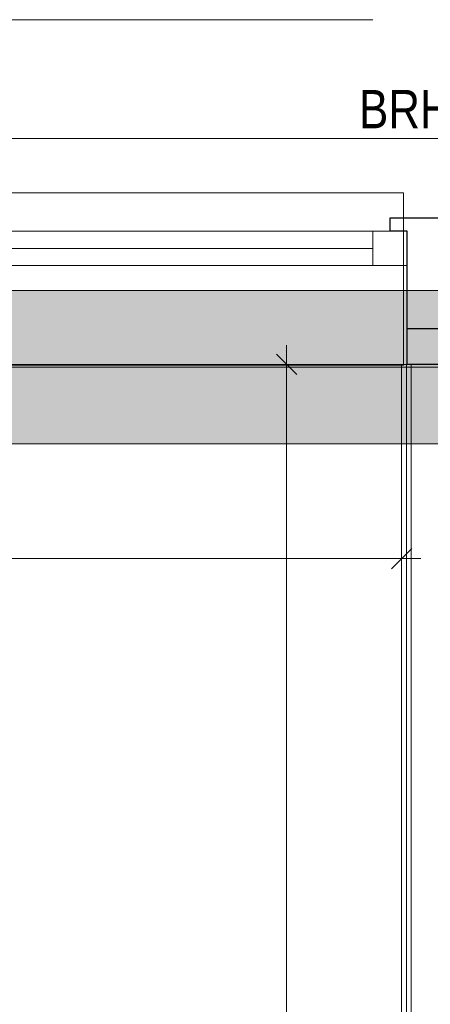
# Model space of a CAD drawing. Extents: x -620 to 3480, y 62 to 1107.
# Tile 197 of 244: x -129 to -108, y 958 to 1009. Entities that reach past the tile are written whole.
import ezdxf
from ezdxf.lldxf.tags import DXFTag

# ---------------------------------------------------------------- set-up
doc = ezdxf.new("R2010")
doc.units = 0
doc.layers.get('0').update_dxf_attribs({"lineweight": 35})
for name, color, linetype, lineweight, true_color in [('00 -Bauelemente -Dämmung innen', 7, 'Continuous', 9, 0xff7fe6), ('00 -Bauelemente -Gipskarton', 7, 'Continuous', 9, 0xff7fe6), ('30 -33 Aussenwände- 7 Fassade_ Elemente', 7, 'Continuous', 9, 0x00aacc), ('30 -34 Innenwände- 2 nichttragend', 7, 'Continuous', 18, 0xff7fe6), ('30 -35 Decken- 1 Konstruktion-Träger- Stahlbeton', 7, 'grob-A06G9GKW8I', 13, 0x33aa00), ('70 -76 Bemaßung- 2 Allgemein', 9, 'Continuous', 5, 0x808080)]:
    doc.layers.add(name, color=color, linetype=linetype, lineweight=lineweight, true_color=true_color)
doc.layers.add('30 -33 Aussenwände- 8 Sonnenschutz', color=7, linetype='Continuous', lineweight=9)
doc.layers.add('70 -71 Achsen- 1 Gebäudeachsen', color=7, linetype='STRICHPUNKT2-A06G9GKV8I', lineweight=18)
doc.layers.add('iwb_Schraffur_Unterzug', color=7, linetype='Continuous', lineweight=5, true_color=0xffffcc, plot=False)
doc.styles.get("Standard").update_dxf_attribs({"font": 'ARIALN.TTF'})
tags = doc.linetypes.add('grob-A06G9GKW8I', pattern=[14, 3, -8, 3]).pattern_tags.tags
tags[8:9] = [DXFTag(74, 4), DXFTag(75, 0), DXFTag(340, '0'), DXFTag(46, 0.0), DXFTag(50, 0.0), DXFTag(44, 0.0), DXFTag(45, 0.0)]
tags[6:7] = [DXFTag(74, 4), DXFTag(75, 0), DXFTag(340, '0'), DXFTag(46, 0.0), DXFTag(50, 0.0), DXFTag(44, 0.0), DXFTag(45, 0.0)]
tags[4:5] = [DXFTag(74, 4), DXFTag(75, 0), DXFTag(340, '0'), DXFTag(46, 0.0), DXFTag(50, 0.0), DXFTag(44, 0.0), DXFTag(45, 0.0)]
tags = doc.linetypes.add('STRICHPUNKT2-A06G9GKV8I', pattern=[12.7, 6.35, -3.175, 0, -3.175]).pattern_tags.tags
tags[10:11] = [DXFTag(74, 4), DXFTag(75, 0), DXFTag(340, '0'), DXFTag(46, 0.0), DXFTag(50, 0.0), DXFTag(44, 0.0), DXFTag(45, 0.0)]
tags[8:9] = [DXFTag(74, 4), DXFTag(75, 0), DXFTag(340, '0'), DXFTag(46, 0.0), DXFTag(50, 0.0), DXFTag(44, 0.0), DXFTag(45, 0.0)]
tags[6:7] = [DXFTag(74, 4), DXFTag(75, 0), DXFTag(340, '0'), DXFTag(46, 0.0), DXFTag(50, 0.0), DXFTag(44, 0.0), DXFTag(45, 0.0)]
tags[4:5] = [DXFTag(74, 4), DXFTag(75, 0), DXFTag(340, '0'), DXFTag(46, 0.0), DXFTag(50, 0.0), DXFTag(44, 0.0), DXFTag(45, 0.0)]

# ---------------------------------------------------------------- blocks, each defined once
blk = doc.blocks.new('Referenz-A06G9GKX8I')
at = {"layer": '00 -Bauelemente -Dämmung innen', "color": 0, "linetype": 'Continuous', "ltscale": 0.13}
blk.add_line((-108.613, 991.097), (-108.613, 924.357), dxfattribs=at)
at = {"layer": '00 -Bauelemente -Gipskarton', "color": 0, "linetype": 'Continuous', "ltscale": 0.13}
for p, q in [((-109.113, 991.097), (-109.113, 924.357)), ((-108.863, 991.097), (-108.863, 924.357)), ((-108.613, 991.097), (-108.613, 924.357))]:
    blk.add_line(p, q, dxfattribs=at)
at = {"layer": '30 -33 Aussenwände- 7 Fassade_ Elemente', "color": 0, "linetype": 'Continuous', "ltscale": 0.13}
for p, q in [((-0.913, 1002.897), (-163.113, 1002.897)), ((-133.213, 998.057), (-108.813, 998.057)), ((-108.813, 998.057), (-108.813, 996.257)), ((-108.813, 996.257), (-133.213, 996.257)), ((-160.013, 991.097), (-4.013, 991.097))]:
    blk.add_line(p, q, dxfattribs=at)
at = {"layer": '30 -33 Aussenwände- 7 Fassade_ Elemente', "color": 0}
for p, q in [((-133.213, 1000.057), (-109.013, 1000.057)), ((-109.013, 1000.057), (-109.013, 998.057)), ((-131.613, 998.057), (-110.613, 998.057)), ((-109.013, 998.057), (-110.613, 998.057)), ((-110.613, 998.057), (-110.613, 996.257)), ((-109.013, 996.257), (-109.013, 998.057)), ((-110.613, 997.157), (-131.613, 997.157)), ((-110.613, 996.257), (-131.613, 996.257)), ((-110.613, 996.257), (-109.013, 996.257)), ((-109.013, 991.057), (-109.013, 996.257)), ((-133.213, 991.057), (-109.013, 991.057))]:
    blk.add_line(p, q, dxfattribs=at)
at = {"layer": '30 -33 Aussenwände- 7 Fassade_ Elemente', "color": 0, "linetype": 'Continuous', "lineweight": -2, "ltscale": 0.25}
for p, q in [((-109.713, 998.757), (-105.513, 998.757)), ((-109.713, 998.057), (-109.713, 998.757)), ((-108.813, 998.057), (-109.713, 998.057)), ((-108.813, 992.957), (-108.813, 998.057)), ((-106.413, 992.957), (-108.813, 992.957)), ((-108.813, 991.097), (-108.813, 992.957)), ((-106.413, 991.097), (-108.813, 991.097))]:
    blk.add_line(p, q, dxfattribs=at)
at = {"layer": '30 -33 Aussenwände- 7 Fassade_ Elemente', "color": 0, "linetype": 'Continuous', "lineweight": 18, "ltscale": 0.18}
for p, q in [((-110.613, 996.257), (-110.613, 998.057)), ((-110.613, 998.057), (-108.813, 998.057)), ((-108.813, 998.057), (-108.813, 996.257)), ((-131.613, 997.157), (-110.613, 997.157)), ((-108.813, 996.257), (-110.613, 996.257))]:
    blk.add_line(p, q, dxfattribs=at)
at = {"layer": '30 -33 Aussenwände- 8 Sonnenschutz', "color": 0, "linetype": 'Continuous', "ltscale": 0.13}
blk.add_line((-110.613, 1009.098), (-157.613, 1009.098), dxfattribs=at)
at = {"layer": '30 -34 Innenwände- 2 nichttragend', "color": 0, "linetype": 'Continuous', "ltscale": 0.18}
blk.add_line((-109.113, 991.097), (-109.113, 924.357), dxfattribs=at)
at = {"layer": '30 -35 Decken- 1 Konstruktion-Träger- Stahlbeton', "color": 0}
for p, q in [((-3.513, 994.957), (-562.014, 994.957)), ((-3.513, 986.957), (-562.014, 986.957))]:
    blk.add_line(p, q, dxfattribs=at)
at = {"layer": '70 -71 Achsen- 1 Gebäudeachsen', "color": 0, "linetype": 'STRICHPUNKT2-A06G9GKV8I', "ltscale": 0.18}
blk.add_line((-562.014, 990.957), (85.427, 990.957), dxfattribs=at)
at = {"layer": '70 -76 Bemaßung- 2 Allgemein', "color": 0, "linetype": 'Continuous', "ltscale": 0.13}
for p, q in [((-115.113, 992.097), (-115.113, 990.037)), ((-114.113, 991.097), (-116.113, 991.097)), ((-115.113, 925.418), (-115.113, 990.037)), ((-109.113, 983.457), (-109.113, 979.957)), ((-110.174, 980.957), (-159.453, 980.957)), ((-108.113, 980.957), (-110.174, 980.957))]:
    blk.add_line(p, q, dxfattribs=at)
at = {"layer": '70 -76 Bemaßung- 2 Allgemein', "color": 0, "linetype": 'Continuous', "lineweight": 20, "ltscale": 0.2}
for p, q in [((-115.644, 991.628), (-114.583, 990.567)), ((-108.583, 981.488), (-109.644, 980.427))]:
    blk.add_line(p, q, dxfattribs=at)
at = {"layer": '30 -33 Aussenwände- 7 Fassade_ Elemente', "color": 0, "linetype": 'ByBlock', "ltscale": 0.13, "insert": (-111.333, 1005.428), "char_height": 2, "attachment_point": 1}
blk.add_mtext('{\\fArial Narrow;BRH 85cm ab OK FF}', dxfattribs=at)
blk = doc.blocks.new('Referenz-A06G9GKZ8I')
at = {"layer": 'iwb_Schraffur_Unterzug', "linetype": 'Continuous', "ltscale": 0.13}
for points in [[(-562.014, 994.957), (-3.513, 994.957), (-562.014, 994.317)], [(-562.014, 994.317), (-3.513, 994.957), (-3.513, 986.957)], [(-562.014, 994.317), (-3.513, 986.957), (-562.014, 987.597)], [(-562.014, 987.597), (-3.513, 986.957), (-562.014, 986.957)]]:
    blk.add_solid(points, dxfattribs=at)

msp = doc.modelspace()

# ---------------------------------------------------------------- block references
at = {"color": 8, "lineweight": 25, "ltscale": 0.25, "true_color": 0x808080}
for name in ['Referenz-A06G9GKX8I', 'Referenz-A06G9GKZ8I']:
    msp.add_blockref(name, (0, 0), dxfattribs=at)

doc.saveas('drawing.dxf')
